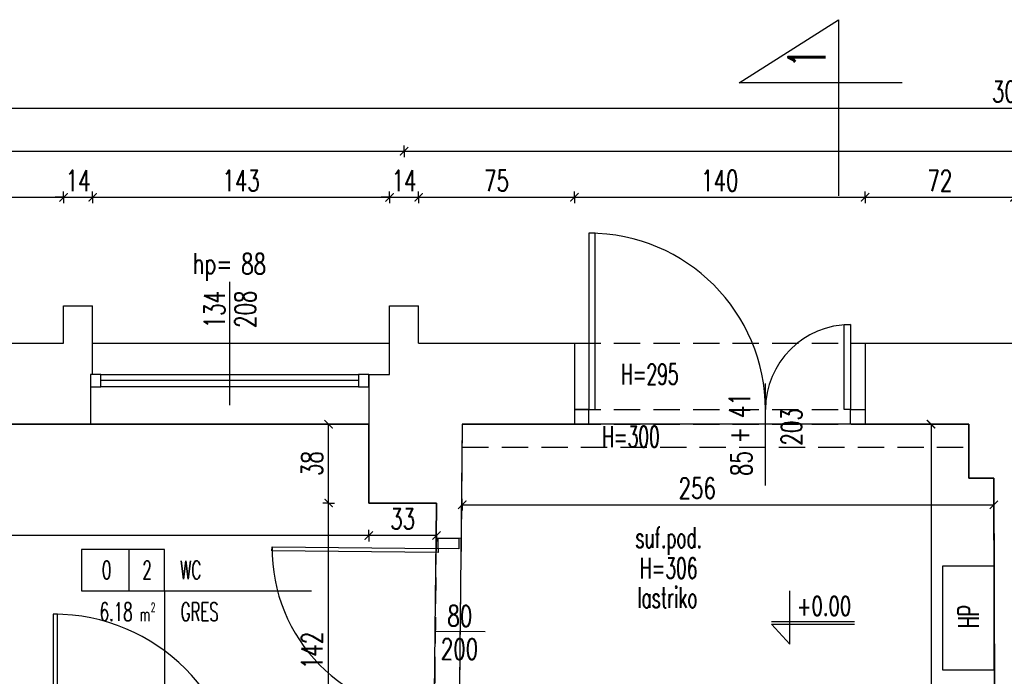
# Model space of a CAD drawing. Extents: x 36663 to 42423, y 7313 to 12123.
# Tile 10 of 54: x 37801 to 38275, y 8835 to 9151. Entities that reach past the tile are written whole.
import ezdxf
from ezdxf.enums import TextEntityAlignment as Align

# ---------------------------------------------------------------- set-up
doc = ezdxf.new("R2010")
doc.units = 0
doc.header["$MEASUREMENT"] = 0
doc.header["$PDMODE"] = 35
doc.header["$PDSIZE"] = 3
doc.linetypes.add('DASHED', pattern=[19.05, 12.7, -6.35])
for name, color, linetype in [('W_area_1', 5, 'Continuous'), ('W_drzwi', 1, 'Continuous'), ('W_ins-hp', 7, 'Continuous'), ('W_koty', 7, 'Continuous'), ('W_linia przek', 5, 'Continuous'), ('W_niewidoczne', 24, 'DASHED'), ('W_okna', 1, 'Continuous'), ('W_okna_txt', 1, 'Continuous'), ('W_opis_pomieszczen', 1, 'Continuous'), ('W_opisy', 2, 'Continuous'), ('W_posadzka', 4, 'Continuous'), ('W_przekrojowa', 6, 'Continuous'), ('W_rama_okna', 2, 'Continuous'), ('W_szklo', 4, 'Continuous'), ('W_widok', 21, 'Continuous'), ('W_wymiary', 1, 'Continuous')]:
    doc.layers.add(name, color=color, linetype=linetype)
doc.styles.add('c20', font='simplex.shx', dxfattribs={"width": 0.7})
doc.styles.add('Romans', font='simplex.shx', dxfattribs={"width": 0.6})
doc.dimstyles.new('c20_50', dxfattribs={"dimscale": 0.5, "dimtxt": 20, "dimasz": 8, "dimexe": 1.25, "dimexo": 0.625, "dimgap": 6, "dimtad": 1, "dimdec": 0, "dimrnd": 1, "dimtxsty": 'c20', "dimblk": 'ARCHTICK', "dimcen": 0, "dimse1": 1, "dimse2": 1, "dimclrd": 1, "dimclrt": 2, "dimadec": 0, "dimazin": 0, "dimtfac": 1, "dimtdec": 0, "dimtix": 1, "dimtmove": 1, "dimatfit": 3, "dimldrblk": 'ARCHTICK', "dimfxl": 1.25, "dimarcsym": 0})

# ---------------------------------------------------------------- blocks, each defined once
blk = doc.blocks.new('_ArchTick')
at = {"color": 2}
for q in [(0, 0.7), (0, -0.7)]:
    blk.add_line((0, 0), q, dxfattribs=at)
at = {"color": 0, "linetype": 'ByBlock', "const_width": 0.15}
blk.add_lwpolyline([(-0.5, -0.5), (0.5, 0.5)], dxfattribs=at)
blk = doc.blocks.new('*D26')
at = {"layer": 'Defpoints', "color": 0, "transparency": 16777216}
for p in [(37822.42, 9065.84), (37694.42, 9013.53), (37822.42, 9013.53)]:
    blk.add_point(p, dxfattribs=at)
at = {"layer": 'W_wymiary', "color": 1, "lineweight": -2, "transparency": 16777216}
blk.add_line((37694.42, 9065.84), (37822.42, 9065.84), dxfattribs=at)
at = {"layer": 'W_wymiary', "color": 1, "lineweight": -2, "transparency": 16777216, "xscale": 4, "yscale": 4, "zscale": 4, "rotation": 180}
blk.add_blockref('_ArchTick', (37694.42, 9065.84), dxfattribs=at)
at = {"layer": 'W_wymiary', "color": 1, "lineweight": -2, "transparency": 16777216, "xscale": 4, "yscale": 4, "zscale": 4}
blk.add_blockref('_ArchTick', (37822.42, 9065.84), dxfattribs=at)
at = {"layer": 'W_wymiary', "color": 2, "transparency": 16777216, "insert": (37758.42, 9073.84), "char_height": 10, "attachment_point": 5, "style": 'c20'}
blk.add_mtext('128', dxfattribs=at)
blk = doc.blocks.new('*D27')
at = {"layer": 'Defpoints', "color": 0, "transparency": 16777216}
for p in [(37836.42, 9065.84), (37822.42, 9013.53), (37836.42, 9013.53)]:
    blk.add_point(p, dxfattribs=at)
at = {"layer": 'W_wymiary', "color": 1, "lineweight": -2, "transparency": 16777216}
for p, q in [((37822.42, 9065.84), (37818.42, 9065.84)), ((37822.42, 9065.84), (37836.42, 9065.84)), ((37836.42, 9065.84), (37840.42, 9065.84))]:
    blk.add_line(p, q, dxfattribs=at)
at = {"layer": 'W_wymiary', "color": 1, "lineweight": -2, "transparency": 16777216, "xscale": 4, "yscale": 4, "zscale": 4}
blk.add_blockref('_ArchTick', (37822.42, 9065.84), dxfattribs=at)
at = {"layer": 'W_wymiary', "color": 1, "lineweight": -2, "transparency": 16777216, "xscale": 4, "yscale": 4, "zscale": 4, "rotation": 180}
blk.add_blockref('_ArchTick', (37836.42, 9065.84), dxfattribs=at)
at = {"layer": 'W_wymiary', "color": 2, "transparency": 16777216, "insert": (37829.42, 9073.84), "char_height": 10, "attachment_point": 5, "style": 'c20'}
blk.add_mtext('14', dxfattribs=at)
blk = doc.blocks.new('*D28')
at = {"layer": 'Defpoints', "color": 0, "transparency": 16777216}
for p in [(37979.42, 9065.84), (37836.42, 9013.53), (37979.42, 9013.53)]:
    blk.add_point(p, dxfattribs=at)
at = {"layer": 'W_wymiary', "color": 1, "lineweight": -2, "transparency": 16777216}
blk.add_line((37836.42, 9065.84), (37979.42, 9065.84), dxfattribs=at)
at = {"layer": 'W_wymiary', "color": 1, "lineweight": -2, "transparency": 16777216, "xscale": 4, "yscale": 4, "zscale": 4, "rotation": 180}
blk.add_blockref('_ArchTick', (37836.42, 9065.84), dxfattribs=at)
at = {"layer": 'W_wymiary', "color": 1, "lineweight": -2, "transparency": 16777216, "xscale": 4, "yscale": 4, "zscale": 4}
blk.add_blockref('_ArchTick', (37979.42, 9065.84), dxfattribs=at)
at = {"layer": 'W_wymiary', "color": 2, "transparency": 16777216, "insert": (37907.92, 9073.84), "char_height": 10, "attachment_point": 5, "style": 'c20'}
blk.add_mtext('143', dxfattribs=at)
blk = doc.blocks.new('*D29')
at = {"layer": 'Defpoints', "color": 0, "transparency": 16777216}
for p in [(37993.42, 9065.84), (37979.42, 9013.53), (37993.42, 9013.53)]:
    blk.add_point(p, dxfattribs=at)
at = {"layer": 'W_wymiary', "color": 1, "lineweight": -2, "transparency": 16777216}
for p, q in [((37979.42, 9065.84), (37975.42, 9065.84)), ((37979.42, 9065.84), (37993.42, 9065.84)), ((37993.42, 9065.84), (37997.42, 9065.84))]:
    blk.add_line(p, q, dxfattribs=at)
at = {"layer": 'W_wymiary', "color": 1, "lineweight": -2, "transparency": 16777216, "xscale": 4, "yscale": 4, "zscale": 4}
blk.add_blockref('_ArchTick', (37979.42, 9065.84), dxfattribs=at)
at = {"layer": 'W_wymiary', "color": 1, "lineweight": -2, "transparency": 16777216, "xscale": 4, "yscale": 4, "zscale": 4, "rotation": 180}
blk.add_blockref('_ArchTick', (37993.42, 9065.84), dxfattribs=at)
at = {"layer": 'W_wymiary', "color": 2, "transparency": 16777216, "insert": (37986.42, 9073.84), "char_height": 10, "attachment_point": 5, "style": 'c20'}
blk.add_mtext('14', dxfattribs=at)
blk = doc.blocks.new('*D30')
at = {"layer": 'Defpoints', "color": 0, "transparency": 16777216}
for p in [(37986.42, 9088.05), (37388.42, 9065.84), (37986.42, 9065.84)]:
    blk.add_point(p, dxfattribs=at)
at = {"layer": 'W_wymiary', "color": 1, "lineweight": -2, "transparency": 16777216}
blk.add_line((37388.42, 9088.05), (37986.42, 9088.05), dxfattribs=at)
at = {"layer": 'W_wymiary', "color": 1, "lineweight": -2, "transparency": 16777216, "xscale": 4, "yscale": 4, "zscale": 4, "rotation": 180}
blk.add_blockref('_ArchTick', (37388.42, 9088.05), dxfattribs=at)
at = {"layer": 'W_wymiary', "color": 1, "lineweight": -2, "transparency": 16777216, "xscale": 4, "yscale": 4, "zscale": 4}
blk.add_blockref('_ArchTick', (37986.42, 9088.05), dxfattribs=at)
at = {"layer": 'W_wymiary', "color": 2, "transparency": 16777216, "insert": (37687.42, 9096.05), "char_height": 10, "attachment_point": 5, "style": 'c20'}
blk.add_mtext('598', dxfattribs=at)
blk = doc.blocks.new('*D31')
at = {"layer": 'Defpoints', "color": 0, "transparency": 16777216}
for p in [(38068.42, 9065.84), (37993.42, 9013.53), (38068.42, 8995.53)]:
    blk.add_point(p, dxfattribs=at)
at = {"layer": 'W_wymiary', "color": 1, "lineweight": -2, "transparency": 16777216}
blk.add_line((37993.42, 9065.84), (38068.42, 9065.84), dxfattribs=at)
at = {"layer": 'W_wymiary', "color": 1, "lineweight": -2, "transparency": 16777216, "xscale": 4, "yscale": 4, "zscale": 4, "rotation": 180}
blk.add_blockref('_ArchTick', (37993.42, 9065.84), dxfattribs=at)
at = {"layer": 'W_wymiary', "color": 1, "lineweight": -2, "transparency": 16777216, "xscale": 4, "yscale": 4, "zscale": 4}
blk.add_blockref('_ArchTick', (38068.42, 9065.84), dxfattribs=at)
at = {"layer": 'W_wymiary', "color": 2, "transparency": 16777216, "insert": (38030.92, 9073.84), "char_height": 10, "attachment_point": 5, "style": 'c20'}
blk.add_mtext('75', dxfattribs=at)
blk = doc.blocks.new('*D32')
at = {"layer": 'Defpoints', "color": 0, "transparency": 16777216}
for p in [(38280.42, 9065.84), (38280.42, 9013.53), (38208.42, 8995.53)]:
    blk.add_point(p, dxfattribs=at)
at = {"layer": 'W_wymiary', "color": 1, "lineweight": -2, "transparency": 16777216}
blk.add_line((38208.42, 9065.84), (38280.42, 9065.84), dxfattribs=at)
at = {"layer": 'W_wymiary', "color": 1, "lineweight": -2, "transparency": 16777216, "xscale": 4, "yscale": 4, "zscale": 4, "rotation": 180}
blk.add_blockref('_ArchTick', (38208.42, 9065.84), dxfattribs=at)
at = {"layer": 'W_wymiary', "color": 1, "lineweight": -2, "transparency": 16777216, "xscale": 4, "yscale": 4, "zscale": 4}
blk.add_blockref('_ArchTick', (38280.42, 9065.84), dxfattribs=at)
at = {"layer": 'W_wymiary', "color": 2, "transparency": 16777216, "insert": (38244.42, 9073.84), "char_height": 10, "attachment_point": 5, "style": 'c20'}
blk.add_mtext('72', dxfattribs=at)
blk = doc.blocks.new('*D38')
at = {"layer": 'Defpoints', "color": 0, "transparency": 16777216}
for p in [(38588.42, 9088.05), (37986.42, 9065.84), (38588.42, 9065.84)]:
    blk.add_point(p, dxfattribs=at)
at = {"layer": 'W_wymiary', "color": 1, "lineweight": -2, "transparency": 16777216}
blk.add_line((37986.42, 9088.05), (38588.42, 9088.05), dxfattribs=at)
at = {"layer": 'W_wymiary', "color": 1, "lineweight": -2, "transparency": 16777216, "xscale": 4, "yscale": 4, "zscale": 4, "rotation": 180}
blk.add_blockref('_ArchTick', (37986.42, 9088.05), dxfattribs=at)
at = {"layer": 'W_wymiary', "color": 1, "lineweight": -2, "transparency": 16777216, "xscale": 4, "yscale": 4, "zscale": 4}
blk.add_blockref('_ArchTick', (38588.42, 9088.05), dxfattribs=at)
at = {"layer": 'W_wymiary', "color": 2, "transparency": 16777216, "insert": (38287.42, 9096.05), "char_height": 10, "attachment_point": 5, "style": 'c20'}
blk.add_mtext('602', dxfattribs=at)
blk = doc.blocks.new('*U124')
at = {"layer": 'W_okna'}
for p, q in [((5, 14), (129, 14)), ((129, 8), (5, 8))]:
    blk.add_line(p, q, dxfattribs=at)
at = {"layer": 'W_okna_txt', "color": 1}
blk.add_line((67, -0.82), (67, 58.65), dxfattribs=at)
at = {"layer": 'W_rama_okna'}
for points in [[(0, 14), (0, 8), (5, 8), (5, 14)], [(129, 14), (129, 8), (134, 8), (134, 14)]]:
    blk.add_lwpolyline(points, close=True, dxfattribs=at)
at = {"layer": 'W_szklo'}
blk.add_line((129, 11), (5, 11), dxfattribs=at)
at = {"color": 1, "style": 'c20', "width": 0.7}
blk.add_text('hp=', height=10, dxfattribs=at).set_placement((58.71, 67.4), align=Align.MIDDLE_CENTER)
blk.add_attdef('PARAPET', text='', height=10, dxfattribs=at).set_placement((36.01, 61.21), align=Align.MIDDLE_LEFT)
at = {"layer": 'W_okna_txt', "color": 1, "style": 'c20', "width": 0.7, "flags": 4}
for tag, p in [('SZER', (23.15, 39.17)), ('WYS', (38.02, 39.38))]:
    blk.add_attdef(tag, text='', height=10, rotation=90, dxfattribs=at).set_placement(p, align=Align.MIDDLE_CENTER)
blk = doc.blocks.new('*D265')
at = {"layer": 'Defpoints', "color": 0, "transparency": 16777216}
for p in [(38208.42, 9065.84), (38068.42, 8995.53), (38208.42, 8995.53)]:
    blk.add_point(p, dxfattribs=at)
at = {"layer": 'W_wymiary', "color": 1, "lineweight": -2, "transparency": 16777216}
blk.add_line((38068.42, 9065.84), (38208.42, 9065.84), dxfattribs=at)
at = {"layer": 'W_wymiary', "color": 1, "lineweight": -2, "transparency": 16777216, "xscale": 4, "yscale": 4, "zscale": 4, "rotation": 180}
blk.add_blockref('_ArchTick', (38068.42, 9065.84), dxfattribs=at)
at = {"layer": 'W_wymiary', "color": 1, "lineweight": -2, "transparency": 16777216, "xscale": 4, "yscale": 4, "zscale": 4}
blk.add_blockref('_ArchTick', (38208.42, 9065.84), dxfattribs=at)
at = {"layer": 'W_wymiary', "color": 2, "transparency": 16777216, "insert": (38138.42, 9073.84), "char_height": 10, "attachment_point": 5, "style": 'c20'}
blk.add_mtext('140', dxfattribs=at)
blk = doc.blocks.new('*U266')
at = {"color": 1}
blk.add_line((90, -26.51), (90, 22.62), dxfattribs=at)
at = {"layer": 'W_drzwi', "color": 2, "linetype": 'Continuous'}
for points in [[(5, 10), (8, 10), (8, 95), (5, 95)], [(131, 10), (128, 10), (128, 51), (131, 51)], [(-2, 3), (5, 3), (5, 10), (-2, 10)], [(138, 3), (131, 3), (131, 10), (138, 10)]]:
    blk.add_lwpolyline(points, close=True, dxfattribs=at)
at = {"layer": 'W_drzwi', "color": 1, "linetype": 'Continuous'}
for centre, radius, start, end in [((5, 10), 85, 0, 90), ((131, 10), 41, 90, 180)]:
    blk.add_arc(centre, radius, start, end, dxfattribs=at)
at = {"color": 1, "style": 'c20', "width": 0.7}
blk.add_text('+', height=10, rotation=90, dxfattribs=at).set_placement((82.24, -6.15))
at = {"color": 1, "style": 'c20', "width": 0.7, "flags": 4}
blk.add_attdef('100', (97.63, 6.03), '', height=10, rotation=90, dxfattribs=at)
blk.add_attdef('200', text='', height=10, rotation=90, dxfattribs=at).set_placement((122.59, 1.71), align=Align.CENTER)
blk.add_attdef('110', text='', height=10, rotation=90, dxfattribs=at).set_placement((98.4, -9.98), align=Align.RIGHT)
blk = doc.blocks.new('*D267')
at = {"layer": 'Defpoints', "color": 0, "transparency": 16777216}
for p in [(38014.42, 8956.53), (38270.42, 8930.53), (38270.42, 8917.69)]:
    blk.add_point(p, dxfattribs=at)
at = {"layer": 'W_wymiary', "color": 1, "lineweight": -2, "transparency": 16777216}
blk.add_line((38014.42, 8917.69), (38270.42, 8917.69), dxfattribs=at)
at = {"layer": 'W_wymiary', "color": 1, "lineweight": -2, "transparency": 16777216, "xscale": 4, "yscale": 4, "zscale": 4, "rotation": 180}
blk.add_blockref('_ArchTick', (38014.42, 8917.69), dxfattribs=at)
at = {"layer": 'W_wymiary', "color": 1, "lineweight": -2, "transparency": 16777216, "xscale": 4, "yscale": 4, "zscale": 4}
blk.add_blockref('_ArchTick', (38270.42, 8917.69), dxfattribs=at)
at = {"layer": 'W_wymiary', "color": 2, "transparency": 16777216, "insert": (38127.6, 8925.69), "char_height": 10, "attachment_point": 5, "style": 'c20'}
blk.add_mtext('256', dxfattribs=at)
blk = doc.blocks.new('*D268')
at = {"layer": 'Defpoints', "color": 0, "transparency": 16777216}
for p in [(38258.42, 8956.53), (38240.2, 8374.53), (38254.23, 8374.53)]:
    blk.add_point(p, dxfattribs=at)
at = {"layer": 'W_wymiary', "color": 1, "lineweight": -2, "transparency": 16777216}
blk.add_line((38240.2, 8956.53), (38240.2, 8374.53), dxfattribs=at)
at = {"layer": 'W_wymiary', "color": 1, "lineweight": -2, "transparency": 16777216, "xscale": 4, "yscale": 4, "zscale": 4}
for p, rotation in [((38240.2, 8956.53), 90), ((38240.2, 8374.53), 270)]:
    blk.add_blockref('_ArchTick', p, dxfattribs=dict(at, rotation=rotation))
at = {"layer": 'W_wymiary', "color": 2, "transparency": 16777216, "insert": (38232.2, 8705.76), "char_height": 10, "attachment_point": 5, "rotation": 90, "style": 'c20'}
blk.add_mtext('582', dxfattribs=at)
blk = doc.blocks.new('*U153')
at = {"color": 1}
blk.add_line((109, 7), (109, -17), dxfattribs=at)
at = {"layer": 'W_drzwi', "color": 2}
for points in [[(64, -6), (69, -6), (69, -16), (64, -16)], [(149, -6), (154, -6), (154, -16), (149, -16)], [(69, -16), (71, -16), (71, -96), (69, -96)]]:
    blk.add_lwpolyline(points, close=True, dxfattribs=at)
at = {"layer": 'W_drzwi'}
blk.add_arc((69, -16), 80, 270, 0, dxfattribs=at)
at = {"color": 1, "style": 'c20', "width": 0.7}
for tag, p in [('SZER', (42.41, -5.22)), ('WYS', (58.37, -5.22))]:
    blk.add_attdef(tag, text='', height=10, rotation=90, dxfattribs=at).set_placement(p, align=Align.CENTER)
blk = doc.blocks.new('*D271')
at = {"layer": 'Defpoints', "color": 0, "transparency": 16777216}
for p in [(37950.06, 8918.53), (37988.22, 8918.53), (37988.22, 8776.53)]:
    blk.add_point(p, dxfattribs=at)
at = {"layer": 'W_wymiary', "color": 1, "lineweight": -2, "transparency": 16777216}
blk.add_line((37950.06, 8776.53), (37950.06, 8918.53), dxfattribs=at)
at = {"layer": 'W_wymiary', "color": 1, "lineweight": -2, "transparency": 16777216, "xscale": 4, "yscale": 4, "zscale": 4}
for p, rotation in [((37950.06, 8918.53), 90), ((37950.06, 8776.53), 270)]:
    blk.add_blockref('_ArchTick', p, dxfattribs=dict(at, rotation=rotation))
at = {"layer": 'W_wymiary', "color": 2, "transparency": 16777216, "insert": (37942.06, 8847.53), "char_height": 10, "attachment_point": 5, "rotation": 90, "style": 'c20'}
blk.add_mtext('142', dxfattribs=at)
blk = doc.blocks.new('*D272')
at = {"layer": 'Defpoints', "color": 0, "transparency": 16777216}
for p in [(37950.06, 8956.53), (37969.42, 8956.53), (37988.22, 8918.53)]:
    blk.add_point(p, dxfattribs=at)
at = {"layer": 'W_wymiary', "color": 1, "lineweight": -2, "transparency": 16777216}
blk.add_line((37950.06, 8918.53), (37950.06, 8956.53), dxfattribs=at)
at = {"layer": 'W_wymiary', "color": 1, "lineweight": -2, "transparency": 16777216, "xscale": 4, "yscale": 4, "zscale": 4}
for p, rotation in [((37950.06, 8956.53), 90), ((37950.06, 8918.53), 270)]:
    blk.add_blockref('_ArchTick', p, dxfattribs=dict(at, rotation=rotation))
at = {"layer": 'W_wymiary', "color": 2, "transparency": 16777216, "insert": (37942.06, 8937.53), "char_height": 10, "attachment_point": 5, "rotation": 90, "style": 'c20'}
blk.add_mtext('38', dxfattribs=at)
blk = doc.blocks.new('*D273')
at = {"layer": 'Defpoints', "color": 0, "transparency": 16777216}
for p in [(37969.42, 8918.53), (38002.03, 8918.53), (37969.42, 8902.89)]:
    blk.add_point(p, dxfattribs=at)
at = {"layer": 'W_wymiary', "color": 1, "lineweight": -2, "transparency": 16777216}
blk.add_line((38002.03, 8902.89), (37969.42, 8902.89), dxfattribs=at)
at = {"layer": 'W_wymiary', "color": 1, "lineweight": -2, "transparency": 16777216, "xscale": 4, "yscale": 4, "zscale": 4, "rotation": 180}
blk.add_blockref('_ArchTick', (37969.42, 8902.89), dxfattribs=at)
at = {"layer": 'W_wymiary', "color": 1, "lineweight": -2, "transparency": 16777216, "xscale": 4, "yscale": 4, "zscale": 4}
blk.add_blockref('_ArchTick', (38002.03, 8902.89), dxfattribs=at)
at = {"layer": 'W_wymiary', "color": 2, "transparency": 16777216, "insert": (37985.72, 8910.89), "char_height": 10, "attachment_point": 5, "style": 'c20'}
blk.add_mtext('33', dxfattribs=at)
blk = doc.blocks.new('*U275')
at = {"color": 1}
blk.add_line((104, 7), (104, -17), dxfattribs=at)
at = {"layer": 'W_drzwi', "color": 2}
for points in [[(59, -6), (61, -6), (61, 84), (59, 84)], [(54, -16), (59, -16), (59, -6), (54, -6)], [(149, -16), (154, -16), (154, -6), (149, -6)]]:
    blk.add_lwpolyline(points, close=True, dxfattribs=at)
at = {"layer": 'W_drzwi'}
blk.add_arc((59, -6), 90, 0, 90, dxfattribs=at)
at = {"color": 1, "style": 'c20', "width": 0.7}
for tag, p in [('SZER', (42.41, -5.22)), ('WYS', (58.37, -5.22))]:
    blk.add_attdef(tag, text='', height=10, rotation=90, dxfattribs=at).set_placement(p, align=Align.CENTER)
blk = doc.blocks.new('*D294')
at = {"layer": 'Defpoints', "color": 0, "transparency": 16777216}
for p in [(37405.42, 8919.53), (37969.42, 8918.53), (37405.42, 8902.89)]:
    blk.add_point(p, dxfattribs=at)
at = {"layer": 'W_wymiary', "color": 1, "lineweight": -2, "transparency": 16777216}
blk.add_line((37969.42, 8902.89), (37405.42, 8902.89), dxfattribs=at)
at = {"layer": 'W_wymiary', "color": 1, "lineweight": -2, "transparency": 16777216, "xscale": 4, "yscale": 4, "zscale": 4, "rotation": 180}
blk.add_blockref('_ArchTick', (37405.42, 8902.89), dxfattribs=at)
at = {"layer": 'W_wymiary', "color": 1, "lineweight": -2, "transparency": 16777216, "xscale": 4, "yscale": 4, "zscale": 4}
blk.add_blockref('_ArchTick', (37969.42, 8902.89), dxfattribs=at)
at = {"layer": 'W_wymiary', "color": 2, "transparency": 16777216, "insert": (37687.42, 8910.89), "char_height": 10, "attachment_point": 5, "style": 'c20'}
blk.add_mtext('564', dxfattribs=at)
blk = doc.blocks.new('*D307')
at = {"layer": 'Defpoints', "color": 0, "transparency": 16777216}
for p in [(39828.32, 9108.72), (39828.32, 8995.53), (36734.77, 8973.53)]:
    blk.add_point(p, dxfattribs=at)
at = {"layer": 'W_wymiary', "color": 1, "lineweight": -2, "transparency": 16777216}
blk.add_line((36734.77, 9108.72), (39828.32, 9108.72), dxfattribs=at)
at = {"layer": 'W_wymiary', "color": 1, "lineweight": -2, "transparency": 16777216, "xscale": 4, "yscale": 4, "zscale": 4, "rotation": 180}
blk.add_blockref('_ArchTick', (36734.77, 9108.72), dxfattribs=at)
at = {"layer": 'W_wymiary', "color": 1, "lineweight": -2, "transparency": 16777216, "xscale": 4, "yscale": 4, "zscale": 4}
blk.add_blockref('_ArchTick', (39828.32, 9108.72), dxfattribs=at)
at = {"layer": 'W_wymiary', "color": 2, "transparency": 16777216, "insert": (38281.55, 9116.72), "char_height": 10, "attachment_point": 5, "style": 'c20'}
blk.add_mtext('3094', dxfattribs=at)
blk = doc.blocks.new('kota')
at = {"layer": 'W_koty', "color": 1}
for p, q in [((0, 0), (0, 32)), ((-11, 12), (39, 12)), ((-11, 12), (0, 0))]:
    blk.add_line(p, q, dxfattribs=at)
at = {"layer": 'W_koty', "color": 2}
blk.add_line((-11, 13.5), (39, 13.5), dxfattribs=at)
at = {"layer": 'W_koty', "color": 2, "style": 'c20', "width": 0.7, "flags": 4}
for tag, p in [('+', (-8.78, 19.8)), ('0.00', (4.23, 17.22)), ('-', (-8.47, 13.55))]:
    blk.add_attdef(tag, p, '', height=11.34, dxfattribs=at)
blk = doc.blocks.new('POM')
at = {"color": 1}
for p, q in [((28.54, 0), (28.54, -25)), ((50, -25), (138.5, -25)), ((50, -25), (50, -44.93))]:
    blk.add_line(p, q, dxfattribs=at)
blk.add_lwpolyline([(0, -25), (50, -25), (50, 0), (0, 0)], close=True, dxfattribs=at)
at = {"color": 2, "style": 'Romans', "width": 0.6}
for s, height, p in [('2', 5.4, (41.68, -37.62)), ('m', 8, (35.05, -43.22))]:
    blk.add_text(s, height=height, dxfattribs=at).set_placement(p)
for tag, p in [('0', (15.04, -17.92)), ('88', (39.46, -17.92))]:
    blk.add_attdef(tag, text='', height=11, dxfattribs=at).set_placement(p, align=Align.CENTER)
for tag, p in [('POKOJ-DZIENNY', (59.33, -17.92)), ('WYKŁADZINA', (59.65, -43.09))]:
    blk.add_attdef(tag, p, '', height=11, dxfattribs=at)
blk.add_attdef('22.22', text='', height=11, dxfattribs=at).set_placement((30.72, -43.07), align=Align.RIGHT)

msp = doc.modelspace()

# ---------------------------------------------------------------- linework, layer by layer
at = {"layer": 'W_area_1'}
msp.add_lwpolyline([(37723.56, 8776.53), (37812.43, 8776.51), (37912.43, 8776.51), (38000.56, 8776.53), (38000.93, 8811.66), (38001.85, 8901.66), (38002.03, 8918.53), (37969.42, 8918.53), (37969.42, 8956.53), (37835.42, 8956.53), (37681.42, 8956.53)], dxfattribs=at)
msp.add_lwpolyline([(38136.56, 8810.53), (38270.83, 8810.53), (38270.42, 8930.53), (38258.42, 8930.53), (38258.42, 8956.53), (38014.42, 8956.53), (38009.91, 8519.53), (38136.56, 8519.53), (38136.56, 8543.53)], close=True, dxfattribs=at)
at = {"layer": 'W_ins-hp'}
msp.add_lwpolyline([(38270.66, 8838.18), (38270.66, 8888.18), (38245.66, 8888.18), (38245.66, 8838.18)], close=True, dxfattribs=at)
at = {"layer": 'W_linia przek'}
msp.add_lwpolyline([(38226.31, 9121.03), (38147.8, 9121.03), (38195.56, 9151.42), (38195.56, 9066.59)], dxfattribs=at)
at = {"layer": 'W_niewidoczne'}
for p, q in [((38068.42, 8995.53), (38208.42, 8995.53)), ((38068.42, 8963.53), (38208.42, 8963.53)), ((38068.42, 8956.53), (38208.42, 8956.53)), ((38014.42, 8945.53), (38258.42, 8945.53)), ((38001.85, 8901.66), (38000.93, 8811.66)), ((38013.85, 8901.53), (38012.92, 8811.54))]:
    msp.add_line(p, q, dxfattribs=at)
at = {"layer": 'W_opis_pomieszczen'}
msp.add_line((37871.08, 8860.27), (37871.08, 8718.08), dxfattribs=at)
at = {"layer": 'W_przekrojowa'}
for p, q in [((37822.42, 9013.53), (37836.42, 9013.53)), ((37822.42, 8995.53), (37822.42, 9013.53)), ((37836.42, 8980.53), (37836.42, 9013.53)), ((37979.42, 9013.53), (37993.42, 9013.53)), ((37979.42, 8980.53), (37979.42, 9013.53)), ((37993.42, 8995.53), (37993.42, 9013.53)), ((37694.42, 8995.53), (37822.42, 8995.53)), ((37993.42, 8995.53), (38068.42, 8995.53)), ((38068.42, 8995.53), (38068.42, 8956.53)), ((38208.42, 8995.53), (38280.42, 8995.53)), ((38208.42, 8995.53), (38208.42, 8956.53)), ((37836.42, 8980.53), (37835.42, 8980.53)), ((37835.42, 8980.53), (37835.42, 8956.53)), ((37969.42, 8980.53), (37979.42, 8980.53)), ((37969.42, 8980.53), (37969.42, 8974.53)), ((37969.42, 8974.53), (37969.42, 8918.53)), ((37681.42, 8956.53), (37835.42, 8956.53)), ((38014.42, 8956.53), (38013.85, 8901.53)), ((38014.42, 8956.53), (38068.42, 8956.53)), ((38208.42, 8956.53), (38258.42, 8956.53)), ((38258.42, 8956.53), (38258.42, 8930.53)), ((38258.42, 8930.53), (38270.42, 8930.53)), ((38270.42, 8930.53), (38272.33, 8399.53)), ((37969.42, 8918.53), (38002.03, 8918.53)), ((38002.03, 8918.53), (38001.85, 8901.66)), ((38013.85, 8901.53), (38001.85, 8901.66))]:
    msp.add_line(p, q, dxfattribs=at)
at = {"layer": 'W_widok'}
for p, q in [((37836.42, 8995.53), (37979.42, 8995.53)), ((37835.42, 8956.53), (37969.42, 8956.53))]:
    msp.add_line(p, q, dxfattribs=at)

# ---------------------------------------------------------------- block references
at = {"layer": 'W_drzwi'}
ref = msp.add_blockref('*U266', (38070.42, 8953.53), dxfattribs=at)
ref.add_attrib('200', '203', dxfattribs={"layer": '0', "color": 1, "height": 10, "rotation": 90, "style": 'c20', "width": 0.7, "flags": 4}).set_placement((38178.01, 8955.24), align=Align.CENTER)
ref.add_attrib('100', '41', (38153.05, 8959.56), dxfattribs={"layer": '0', "color": 1, "height": 10, "rotation": 90, "style": 'c20', "width": 0.7, "flags": 4})
ref.add_attrib('110', '85', dxfattribs={"layer": '0', "color": 1, "height": 10, "rotation": 90, "style": 'c20', "width": 0.7, "flags": 4}).set_placement((38153.82, 8943.55), align=Align.RIGHT)
ref = msp.add_blockref('*U153', (38019.51, 8965.48), dxfattribs=dict(at, rotation=269.4093427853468))
ref.add_attrib('SZER', '80', dxfattribs={"layer": '0', "color": 1, "height": 10, "rotation": 359.4093, "style": 'c20', "width": 0.7}).set_placement((38013.2, 8859.13), align=Align.CENTER)
ref.add_attrib('WYS', '200', dxfattribs={"layer": '0', "color": 1, "height": 10, "rotation": 359.4093, "style": 'c20', "width": 0.7}).set_placement((38013.03, 8843.16), align=Align.CENTER)
ref = msp.add_blockref('*U275', (37758.43, 8781.03), dxfattribs=at)
ref.add_attrib('SZER', '90', dxfattribs={"layer": '0', "color": 1, "height": 10, "rotation": 90, "style": 'c20', "width": 0.7}).set_placement((37859.84, 8775.82), align=Align.CENTER)
ref.add_attrib('WYS', '200', dxfattribs={"layer": '0', "color": 1, "height": 10, "rotation": 90, "style": 'c20', "width": 0.7}).set_placement((37875.8, 8775.82), align=Align.CENTER)
at = {"layer": 'W_koty'}
ref = msp.add_blockref('kota', (38172.18, 8850.62), dxfattribs=dict(at, xscale=0.8, yscale=0.8, zscale=0.8, rotation=1.270800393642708e-06))
ref.add_attrib('0.00', '+0.00', (38175.56, 8864.4), dxfattribs={"color": 2, "height": 9.072, "rotation": 0, "style": 'c20', "width": 0.7, "flags": 4})
at = {"layer": 'W_okna'}
ref = msp.add_blockref('*U124', (37835.42, 8966.53), dxfattribs=at)
ref.add_attrib('SZER', '134', dxfattribs={"layer": 'W_okna_txt', "color": 1, "height": 10, "rotation": 90, "style": 'c20', "width": 0.7, "flags": 4}).set_placement((37895.07, 9011.7), align=Align.MIDDLE_CENTER)
ref.add_attrib('WYS', '208', dxfattribs={"layer": 'W_okna_txt', "color": 1, "height": 10, "rotation": 90, "style": 'c20', "width": 0.7, "flags": 4}).set_placement((37909.94, 9011.91), align=Align.MIDDLE_CENTER)
ref.add_attrib('PARAPET', '88', dxfattribs={"layer": '0', "color": 1, "height": 10, "style": 'c20', "width": 0.7}).set_placement((37907.93, 9033.74), align=Align.MIDDLE_LEFT)
at = {"layer": 'W_opis_pomieszczen', "xscale": 0.8000000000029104, "yscale": 0.8000000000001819, "zscale": 0.8}
msp.add_blockref('POM', (37831.08, 8896.22), dxfattribs=at).add_auto_attribs({'88': '2', '22.22': '6.18', 'POKOJ-DZIENNY': 'WC', 'WYKŁADZINA': 'GRES', '0': '0'})

# ---------------------------------------------------------------- texts
at = {"layer": 'W_ins-hp', "style": 'c20', "width": 0.6}
msp.add_text('HP', height=10, rotation=90, dxfattribs=at).set_placement((38258.25, 8863.91), align=Align.MIDDLE_CENTER)
at = {"layer": 'W_linia przek', "style": 'c20', "width": 0.6}
msp.add_text('1', height=18, rotation=90, dxfattribs=at).set_placement((38189.4, 9128.3))
at = {"layer": 'W_opisy', "style": 'c20', "width": 0.6}
for s, p in [('H=295', (38104.7, 8980.65)), ('H=300', (38095.65, 8950.5)), ('suf.pod.', (38113.82, 8901.94)), ('H=306', (38113.82, 8887.2))]:
    msp.add_text(s, height=10, dxfattribs=at).set_placement(p, align=Align.MIDDLE_CENTER)
at = {"layer": 'W_posadzka', "style": 'c20', "width": 0.6}
msp.add_text('lastriko', height=10, dxfattribs=at).set_placement((38113.21, 8873), align=Align.MIDDLE_CENTER)

# ---------------------------------------------------------------- dimensions: what is measured, and where the dimension line sits
at = {"layer": 'W_wymiary'}
for base, p1, p2, picture, middle in [((39828.32, 9108.72), (36734.77, 8973.53), (39828.32, 8995.53), '*D307', (38281.55, 9116.72)), ((37986.42, 9088.05), (37388.42, 9065.84), (37986.42, 9065.84), '*D30', (37687.42, 9096.05)), ((38588.42, 9088.05), (37986.42, 9065.84), (38588.42, 9065.84), '*D38', (38287.42, 9096.05)), ((37822.42, 9065.84), (37694.42, 9013.53), (37822.42, 9013.53), '*D26', (37758.42, 9073.84)), ((37836.42, 9065.84), (37822.42, 9013.53), (37836.42, 9013.53), '*D27', (37829.42, 9073.84)), ((37979.42, 9065.84), (37836.42, 9013.53), (37979.42, 9013.53), '*D28', (37907.92, 9073.84)), ((37993.42, 9065.84), (37979.42, 9013.53), (37993.42, 9013.53), '*D29', (37986.42, 9073.84)), ((38068.42, 9065.84), (37993.42, 9013.53), (38068.42, 8995.53), '*D31', (38030.92, 9073.84)), ((38208.42, 9065.84), (38068.42, 8995.53), (38208.42, 8995.53), '*D265', (38138.42, 9073.84)), ((38280.42, 9065.84), (38208.42, 8995.53), (38280.42, 9013.53), '*D32', (38244.42, 9073.84)), ((37405.42, 8902.89), (37969.42, 8918.53), (37405.42, 8919.53), '*D294', (37687.42, 8910.89)), ((37969.42, 8902.89), (38002.03, 8918.53), (37969.42, 8918.53), '*D273', (37985.72, 8910.89))]:
    dim = msp.add_linear_dim(base=base, p1=p1, p2=p2, dimstyle='c20_50', dxfattribs=at)
    dim.commit()
    dim.dimension.update_dxf_attribs({"geometry": picture, "text_midpoint": middle})
for base, p1, p2, picture, middle in [((37950.06, 8956.53), (37988.22, 8918.53), (37969.42, 8956.53), '*D272', (37942.06, 8937.53)), ((37950.06, 8918.53), (37988.22, 8776.53), (37988.22, 8918.53), '*D271', (37942.06, 8847.53))]:
    dim = msp.add_linear_dim(base=base, p1=p1, p2=p2, angle=90, dimstyle='c20_50', dxfattribs=at)
    dim.commit()
    dim.dimension.update_dxf_attribs({"geometry": picture, "text_midpoint": middle})
dim = msp.add_linear_dim(base=(38240.2, 8374.53), p1=(38258.42, 8956.53), p2=(38254.23, 8374.53), angle=90, dimstyle='c20_50', dxfattribs=at)
dim.commit()
dim.dimension.update_dxf_attribs({"geometry": '*D268', "text_midpoint": (38240.2, 8705.76), "dimtype": 128})
dim = msp.add_linear_dim(base=(38270.42, 8917.69), p1=(38014.42, 8956.53), p2=(38270.42, 8930.53), dimstyle='c20_50', dxfattribs=at)
dim.commit()
dim.dimension.update_dxf_attribs({"geometry": '*D267', "text_midpoint": (38127.6, 8917.69), "dimtype": 128})

doc.saveas('drawing.dxf')
